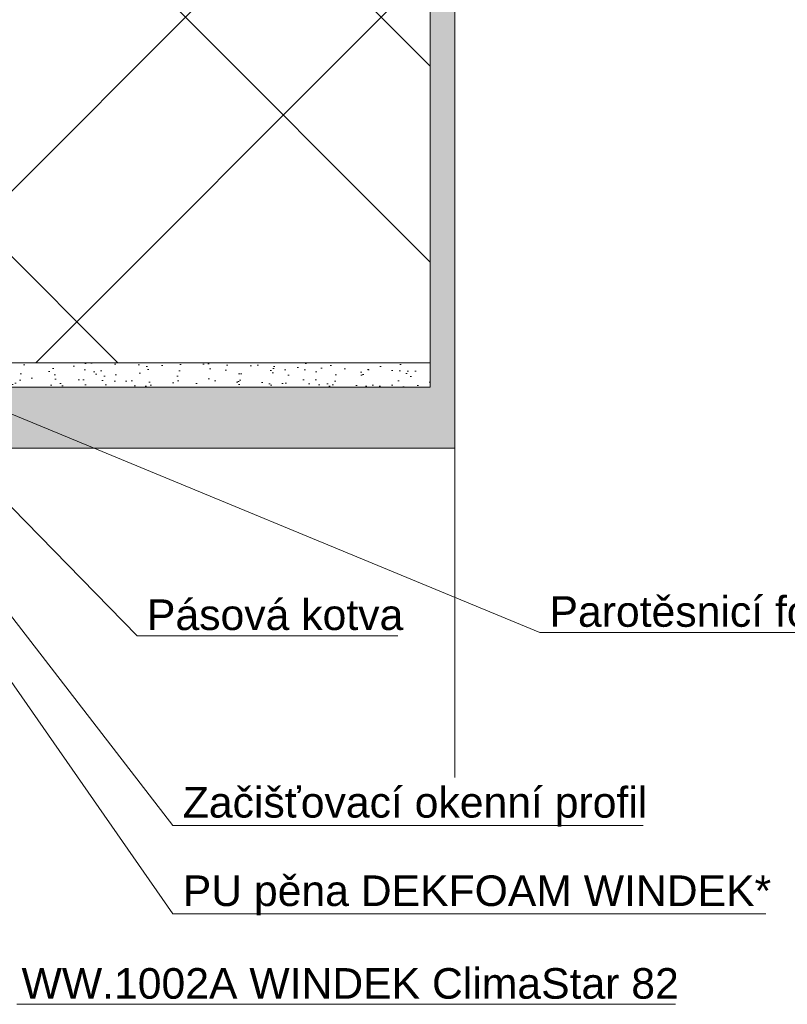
# Model space of a CAD drawing. Header units: millimetres. Extents: x -256498 to -248402, y 35117 to 38243.
# Tile 8 of 19: x -254062 to -253748, y 36667 to 37069. Entities that reach past the tile are written whole.
import ezdxf
from ezdxf.xclip import XClip

# ---------------------------------------------------------------- set-up
doc = ezdxf.new("R2010")
doc.units = ezdxf.units.MM
doc.header["$MEASUREMENT"] = 0
doc.header["$XCLIPFRAME"] = 0
for name, color, linetype in [('POHLED ZÁPADNÍ_1_DEK_KÓTY', 7, 'Continuous'), ('POHLED ZÁPADNÍ_1_DEK_SLABA', 7, 'Continuous'), ('POHLED ZÁPADNÍ_1_DEK_ŠRAFY', 7, 'Continuous')]:
    doc.layers.add(name, color=color, linetype=linetype)
doc.styles.add('GENEROVANÝ_STYL_1', font='txt')

# ---------------------------------------------------------------- blocks, each defined once
blk = doc.blocks.new('Kresba_1_1', base_point=(-257906.41, 35743.73))
at = {"layer": 'POHLED ZÁPADNÍ_1_DEK_ŠRAFY', "linetype": 'Continuous', "lineweight": 18}
h = blk.add_hatch(dxfattribs=at)
h.set_pattern_fill('ZDIVO2_0001', color=3, style=0, pattern_type=2)
h.set_pattern_definition([(45, (-406197.75, -1136.51), (-124.4508, 124.4508), []), (45, (-406117.75, -1136.51), (-124.4508, 124.4508), []), (135, (-406197.75, -1136.51), (124.4508, 124.4508), []), (135, (-406117.75, -1136.51), (124.4508, 124.4508), [])])
h.paths.add_polyline_path([(-253894.21, 37363.3), (-254194.21, 37363.3), (-254194.21, 37232.78), (-254142.06, 37232.78, -0.146838), (-254139.56, 37231.78), (-254139.56, 37225.78, -0.146839), (-254142.06, 37224.78), (-254194.21, 37224.78), (-254194.21, 36928.74), (-253994.74, 36928.74), (-253994.71, 36928.77), (-253994.71, 36930.49), (-253995.14, 36930.63), (-253994.71, 36930.92), (-253994.71, 36932.64), (-253995.14, 36932.78), (-253994.71, 36933.07), (-253994.71, 36934.79), (-253995.14, 36934.93), (-253994.71, 36935.22), (-253994.71, 36936.94), (-253995.14, 36937.08), (-253994.71, 36937.37), (-253994.71, 36939.09), (-253995.14, 36939.23), (-253994.71, 36939.52), (-253994.71, 36941.25), (-253995.14, 36941.38), (-253994.71, 36941.68), (-253994.71, 36943.4), (-253995.14, 36943.54), (-253994.71, 36943.83), (-253994.71, 36945.55), (-253995.14, 36945.69), (-253994.71, 36945.98), (-253994.71, 36947.7), (-253995.14, 36947.84), (-253994.71, 36948.13), (-253994.71, 36949.85), (-253995.14, 36949.99), (-253994.71, 36950.28), (-253994.71, 36952), (-253995.14, 36952.14), (-253994.71, 36952.43), (-253994.71, 36954.15), (-253995.14, 36954.29), (-253994.71, 36954.59), (-253994.71, 36956.31), (-253995.14, 36956.45), (-253994.71, 36956.74), (-253994.71, 36957.34), (-253994.59, 36958.48), (-253995.02, 36958.62), (-253994.59, 36958.91), (-253994.55, 36958.92), (-253994.37, 36960.67), (-253994.8, 36960.81), (-253994.37, 36961.1), (-253994.33, 36961.11), (-253994.15, 36962.86), (-253994.58, 36963), (-253994.15, 36963.29), (-253994.11, 36963.3), (-253993.93, 36965.09, -0.904988), (-253992.04, 36965.09), (-253991.9, 36963.69), (-253991.86, 36963.69), (-253991.42, 36963.55), (-253991.86, 36963.26), (-253991.69, 36961.57), (-253991.64, 36961.58), (-253991.21, 36961.44), (-253991.64, 36961.15), (-253991.47, 36959.46), (-253991.43, 36959.47), (-253991, 36959.33), (-253991.43, 36959.04), (-253991.26, 36957.34), (-253990.83, 36957.2), (-253991.26, 36956.91), (-253991.26, 36955.19), (-253990.83, 36955.05), (-253991.26, 36954.76), (-253991.26, 36953.04), (-253990.83, 36952.9), (-253991.26, 36952.61), (-253991.26, 36950.89), (-253990.83, 36950.75), (-253991.26, 36950.46), (-253991.26, 36948.74), (-253990.83, 36948.6), (-253991.26, 36948.31), (-253991.26, 36946.59), (-253990.83, 36946.45), (-253991.26, 36946.16), (-253991.26, 36944.43), (-253990.83, 36944.3), (-253991.26, 36944), (-253991.26, 36942.28), (-253990.83, 36942.14), (-253991.26, 36941.85), (-253991.26, 36940.13), (-253990.83, 36939.99), (-253991.26, 36939.7), (-253991.26, 36937.98), (-253990.83, 36937.84), (-253991.26, 36937.55), (-253991.26, 36935.83), (-253990.83, 36935.69), (-253991.26, 36935.4), (-253991.26, 36933.68), (-253990.83, 36933.54), (-253991.26, 36933.25), (-253991.26, 36931.53), (-253990.83, 36931.39), (-253991.26, 36931.09), (-253991.26, 36929.37), (-253990.83, 36929.23), (-253991.26, 36928.94), (-253991.26, 36928.74), (-253894.22, 36928.74)])
h = blk.add_hatch(dxfattribs=at)
h.set_pattern_fill('AR_SAND_0001', color=3, style=0, pattern_type=2)
h.set_pattern_definition([(232.5, (-406197.75, -5897.2795), (-9.63411885, 0.3149668), [0, -7.6, 0, -8.5, 0, -8.125]), (262.5, (-406197.75, -5897.28), (14.1107303, 8.8488835), [0, -4.1, 0, -6.85, 0, -2.625]), (302.5, (-406197.75, -5891.1295), (0.02829527, 15.5707093), [0, -2.5, 0, -9, 0, -11.75]), (312.5, (-406197.75, -5891.13), (4.3883778, 15.030633), [0, -1.25, 0, -5.9, 0, -6.75])])
h.paths.add_polyline_path([(-254112.24, 36915.57), (-254122.21, 36915.57), (-254122.21, 36901.89), (-254120.71, 36901.89), (-254115.47, 36902.66), (-254115.37, 36902.77), (-254115.28, 36902.84), (-254115.18, 36902.88), (-254115.08, 36902.87), (-254114.99, 36902.83), (-254114.91, 36902.75), (-254114.84, 36902.63), (-254114.79, 36902.48), (-254114.76, 36902.3), (-254114.74, 36902.11), (-254114.74, 36901.9), (-254114.76, 36901.69), (-254114.8, 36901.49), (-254114.86, 36901.3), (-254114.93, 36901.12), (-254115.02, 36900.97), (-254115.11, 36900.85), (-254115.2, 36900.77), (-254115.3, 36900.73), (-254115.35, 36900.72), (-254115.46, 36900.75), (-254115.58, 36900.83), (-254115.65, 36900.94), (-254115.7, 36901.09, 0.076507), (-254117.35, 36901.33, 0.007732), (-254117.52, 36901.32), (-254117.58, 36901.22), (-254117.63, 36901.32), (-254117.72, 36901.31, 0.095257), (-254119.72, 36900.77), (-254119.72, 36894.89), (-254116.83, 36894.89), (-254116.31, 36895.24, -0.343903), (-254115.94, 36895.26), (-254114.84, 36894.48, -0.243971), (-254114.72, 36894.24), (-254114.72, 36894.19, -0.414214), (-254115.02, 36893.89), (-253884.21, 36893.89), (-253884.21, 37363.1), (-253894.21, 37363.1), (-253894.21, 36928.74), (-253894.22, 36928.74), (-253894.22, 36918.73), (-254077.11, 36918.74), (-254077.11, 36915.56)])
h = blk.add_hatch(dxfattribs=at)
h.set_pattern_fill('AR_SAND_0001', color=3, style=0, pattern_type=2)
h.set_pattern_definition([(232.5, (-406197.75, 13145.779), (-9.63411885, 0.3149668), [0, -7.6, 0, -8.5, 0, -8.125]), (262.5, (-406197.75, 13145.779), (14.1107303, 8.8488835), [0, -4.1, 0, -6.85, 0, -2.625]), (302.5, (-406197.75, 13151.929), (0.02829527, 15.5707093), [0, -2.5, 0, -9, 0, -11.75]), (312.5, (-406197.75, 13151.929), (4.3883778, 15.030633), [0, -1.25, 0, -5.9, 0, -6.75])])
h.paths.add_polyline_path([(-254204.21, 37058.19), (-254204.21, 36918.74), (-253995.54, 36918.74), (-253994.71, 36922.92), (-253994.71, 36924.03), (-253995.14, 36924.17), (-253994.71, 36924.46), (-253994.71, 36926.18), (-253995.14, 36926.32), (-253994.71, 36926.61), (-253994.71, 36928.34), (-253995.14, 36928.48), (-253994.74, 36928.74), (-254194.21, 36928.74), (-254194.21, 37058.19)])
h = blk.add_hatch(dxfattribs=at)
h.set_pattern_fill('AR_SAND_0001', color=3, style=0, pattern_type=2)
h.set_pattern_definition([(232.5, (-230268.507, 185795.741), (-9.63411885, 0.3149668), [0, -7.6, 0, -8.5, 0, -8.125]), (262.5, (-230268.507, 185795.741), (14.1107303, 8.8488835), [0, -4.1, 0, -6.85, 0, -2.625]), (302.5, (-230268.507, 185801.891), (0.02829527, 15.5707093), [0, -2.5, 0, -9, 0, -11.75]), (312.5, (-230268.507, 185801.891), (4.3883778, 15.030633), [0, -1.25, 0, -5.9, 0, -6.75])])
h.paths.add_polyline_path([(-253894.22, 36928.74), (-253991.26, 36928.74), (-253991.26, 36927.22), (-253990.83, 36927.08), (-253991.26, 36926.79), (-253991.26, 36925.07), (-253990.83, 36924.93), (-253991.26, 36924.64), (-253991.26, 36922.92), (-253990.43, 36918.74), (-253894.22, 36918.56)])
at = {"layer": 'POHLED ZÁPADNÍ_1_DEK_KÓTY', "color": 6, "linetype": 'Continuous', "lineweight": 18}
for p, q in [((-254074.72, 36911.53), (-253849.47, 36818.55)), ((-254103.75, 36908.75), (-254014.09, 36817.08)), ((-254139.44, 36904.23), (-253999.45, 36703.48)), ((-254111.98, 36885.09), (-253999.45, 36739.61)), ((-253849.47, 36818.55), (-253847.47, 36818.55)), ((-253847.47, 36818.55), (-253630.22, 36818.55)), ((-254014.09, 36817.08), (-254012.09, 36817.08)), ((-254012.09, 36817.08), (-253907.44, 36817.08)), ((-253999.45, 36739.61), (-253997.45, 36739.61)), ((-253997.45, 36739.61), (-253807.2, 36739.61)), ((-253999.45, 36703.48), (-253997.45, 36703.48)), ((-253997.45, 36703.48), (-253756.95, 36703.48)), ((-254063.37, 36666.56), (-253793.93, 36666.56))]:
    blk.add_line(p, q, dxfattribs=at)
at = {"layer": 'POHLED ZÁPADNÍ_1_DEK_SLABA', "color": 153, "linetype": 'Continuous', "lineweight": 18}
for p, q in [((-253894.22, 36918.73), (-253894.21, 37363.1)), ((-253894.21, 36928.74), (-253894.21, 37363.3)), ((-253884.21, 36928.74), (-253884.21, 37363.3)), ((-253884.21, 36890.58), (-253884.21, 37363.1)), ((-254194.21, 36928.74), (-253894.21, 36928.74)), ((-254204.21, 36918.74), (-253894.22, 36918.73)), ((-254122.21, 36893.89), (-253884.21, 36893.89)), ((-253884.21, 36759.25), (-253884.21, 36890.58))]:
    blk.add_line(p, q, dxfattribs=at)
at = {"layer": 'POHLED ZÁPADNÍ_1_DEK_KÓTY', "color": 6, "linetype": 'Continuous', "lineweight": 18, "char_height": 12.5, "attachment_point": 1, "style": 'GENEROVANÝ_STYL_1'}
for s, insert in [('\\A1;{\\pql;\\fArial|b0|i0|c238|p38;Pásová kotva}', (-254010.09, 36832.02)), ('\\A1;{\\pql;\\fArial|b0|i0|c238|p38;Parotěsnicí fólie interiérová*}', (-253845.47, 36833.34)), ('\\A1;{\\pql;\\fArial|b0|i0|c238|p38;Začišťovací okenní profil}', (-253995.45, 36755.36)), ('\\A1;{\\pql;\\fArial|b0|i0|c238|p38;PU pěna DEKFOAM WINDEK*}', (-253995.45, 36719.23))]:
    blk.add_mtext(s, dxfattribs=dict(at, insert=insert))
at = {"layer": 'POHLED ZÁPADNÍ_1_DEK_KÓTY', "color": 180, "linetype": 'Continuous', "lineweight": 18, "insert": (-254061.37, 36681.35), "char_height": 12.5, "attachment_point": 1, "style": 'GENEROVANÝ_STYL_1'}
blk.add_mtext('\\A1;{\\pql;\\fArial|b0|i0|c238|p38;WW.1002A WINDEK ClimaStar 82}', dxfattribs=at)

msp = doc.modelspace()

# ---------------------------------------------------------------- block references
at = {"color": 9, "linetype": 'Continuous', "lineweight": 13}
ref = msp.add_blockref('Kresba_1_1', (-257906.41, 35743.73), dxfattribs=at)
XClip(ref).set_block_clipping_path([(-256498.2316725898, 35117.4811070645), (-250393.4922061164, 38243.016752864)])

doc.saveas('drawing.dxf')
